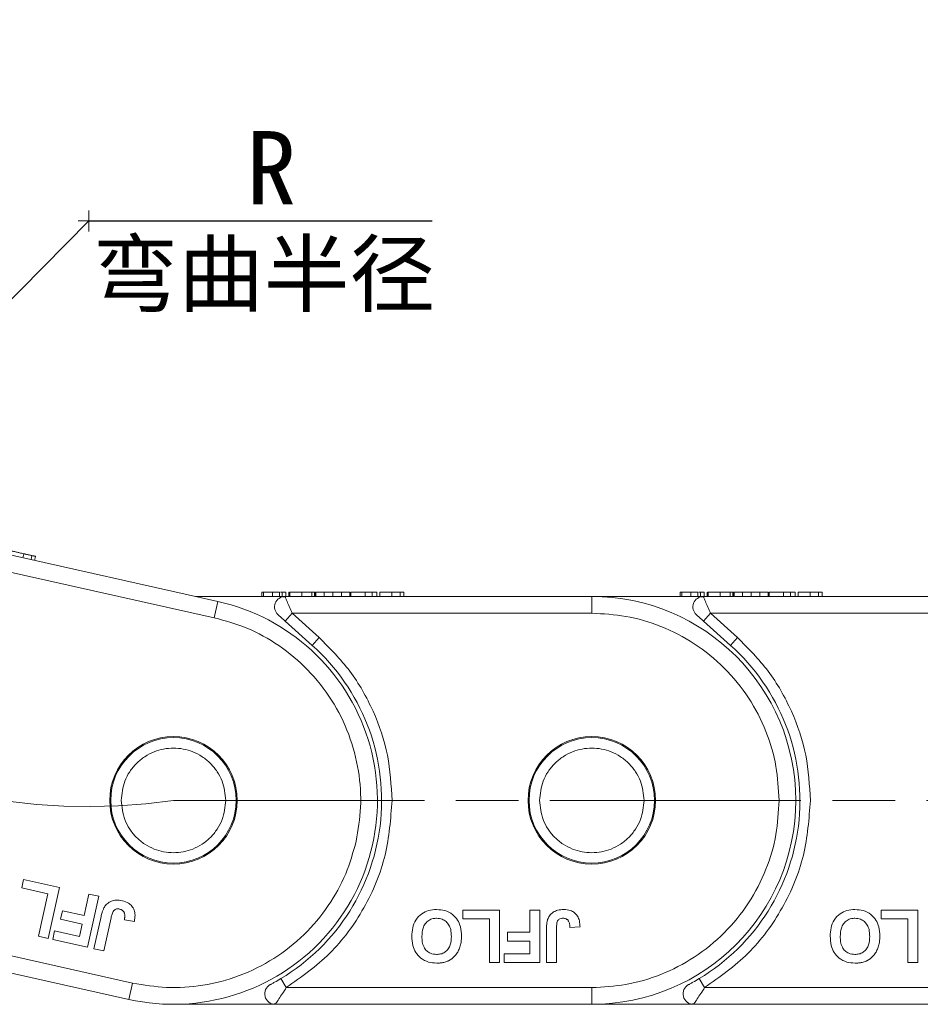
# Model space of a CAD drawing. Header units: millimetres. Extents: x 3378 to 3879, y -297 to 55.
# Tile 11 of 31: x 3585 to 3628, y -145 to -98. Entities that reach past the tile are written whole.
import ezdxf

# ---------------------------------------------------------------- set-up
doc = ezdxf.new("R2010")
doc.units = ezdxf.units.MM
doc.linetypes.add('ACAD_ISO08W100', pattern=[36, 24, -3, 6, -3])
doc.linetypes.add('CENTER', pattern=[0.6, 0.375, -0.075, 0.075, -0.075])
doc.layers.add('中心线', color=1, linetype='CENTER', lineweight=25)
doc.styles.add('18', font='仿宋_GB2312.ttf', dxfattribs={"height": 20})
doc.styles.get("Standard").update_dxf_attribs({"font": '仿宋_GB2312.ttf', "width": 0.8})
doc.dimstyles.new('ISO-10', dxfattribs={"dimtxt": 4, "dimasz": 2.5, "dimexe": 2, "dimexo": 0.625, "dimgap": 1.5, "dimtad": 1, "dimtoh": 1, "dimdsep": 46, "dimtxsty": 'Standard', "dimcen": 2.5, "dimadec": 0, "dimazin": 0, "dimtfac": 1, "dimtmove": 0, "dimatfit": 3, "dimfxl": 0, "dimarcsym": 0})

msp = doc.modelspace()

# ---------------------------------------------------------------- linework, layer by layer
at = {"color": 7, "linetype": 'Continuous', "lineweight": 15}
for p, q in [((3594.224, -125.463), (3579.912, -122.264)), ((3580.065, -123.118), (3594.049, -126.244)), ((3584.938, -123.182), (3584.894, -123.378)), ((3585.331, -123.27), (3585.287, -123.465)), ((3585.501, -123.308), (3585.457, -123.503)), ((3597.432, -125.228), (3593.173, -125.228)), ((3596.319, -125.028), (3596.319, -125.228)), ((3596.396, -125.028), (3596.396, -125.228)), ((3596.832, -125.028), (3596.832, -125.228)), ((3597.165, -125.028), (3596.832, -125.028)), ((3597.165, -125.028), (3597.165, -125.228)), ((3597.298, -125.028), (3597.298, -125.228)), ((3612.097, -125.228), (3597.432, -125.228)), ((3597.473, -125.228), (3597.473, -125.028)), ((3597.608, -125.028), (3597.608, -125.228)), ((3597.623, -125.028), (3597.608, -125.028)), ((3597.659, -125.028), (3597.659, -125.228)), ((3598.238, -125.028), (3598.238, -125.228)), ((3598.713, -125.228), (3598.713, -125.028)), ((3598.838, -125.028), (3598.838, -125.228)), ((3598.864, -125.028), (3598.86, -125.028)), ((3598.864, -125.028), (3598.864, -125.228)), ((3598.909, -125.028), (3598.909, -125.228)), ((3599.301, -125.028), (3598.909, -125.028)), ((3599.301, -125.028), (3599.301, -125.228)), ((3599.717, -125.028), (3599.301, -125.028)), ((3599.717, -125.228), (3599.717, -125.028)), ((3600.133, -125.028), (3599.717, -125.028)), ((3600.133, -125.028), (3600.133, -125.228)), ((3600.524, -125.028), (3600.133, -125.028)), ((3600.524, -125.028), (3600.524, -125.228)), ((3600.569, -125.028), (3600.569, -125.228)), ((3601.262, -125.028), (3600.569, -125.028)), ((3601.262, -125.028), (3601.262, -125.228)), ((3601.595, -125.028), (3601.262, -125.028)), ((3601.595, -125.028), (3601.595, -125.228)), ((3601.826, -125.028), (3601.595, -125.028)), ((3601.826, -125.028), (3601.826, -125.228)), ((3601.96, -125.228), (3601.96, -125.028)), ((3602.537, -125.028), (3602.537, -125.228)), ((3602.939, -125.028), (3602.939, -125.228)), ((3603.114, -125.028), (3603.114, -125.228)), ((3612.097, -125.228), (3612.097, -126.028)), ((3617.432, -125.228), (3612.097, -125.228)), ((3616.319, -125.028), (3616.319, -125.228)), ((3616.396, -125.028), (3616.396, -125.228)), ((3617.165, -125.028), (3616.832, -125.028)), ((3616.832, -125.028), (3616.832, -125.228)), ((3617.165, -125.028), (3617.165, -125.228)), ((3617.298, -125.028), (3617.298, -125.228)), ((3632.097, -125.228), (3617.432, -125.228)), ((3617.473, -125.228), (3617.473, -125.028)), ((3617.608, -125.028), (3617.608, -125.228)), ((3617.623, -125.028), (3617.608, -125.028)), ((3617.659, -125.028), (3617.659, -125.228)), ((3618.238, -125.028), (3618.238, -125.228)), ((3618.713, -125.228), (3618.713, -125.028)), ((3618.838, -125.028), (3618.838, -125.228)), ((3618.864, -125.028), (3618.86, -125.028)), ((3618.864, -125.028), (3618.864, -125.228)), ((3618.909, -125.028), (3618.909, -125.228)), ((3619.301, -125.028), (3618.909, -125.028)), ((3619.301, -125.028), (3619.301, -125.228)), ((3619.717, -125.028), (3619.301, -125.028)), ((3619.717, -125.228), (3619.717, -125.028)), ((3620.133, -125.028), (3619.717, -125.028)), ((3620.133, -125.028), (3620.133, -125.228)), ((3620.524, -125.028), (3620.133, -125.028)), ((3620.524, -125.028), (3620.524, -125.228)), ((3620.569, -125.028), (3620.569, -125.228)), ((3621.262, -125.028), (3620.569, -125.028)), ((3621.262, -125.028), (3621.262, -125.228)), ((3621.595, -125.028), (3621.262, -125.028)), ((3621.595, -125.028), (3621.595, -125.228)), ((3621.826, -125.028), (3621.595, -125.028)), ((3621.826, -125.028), (3621.826, -125.228)), ((3621.96, -125.228), (3621.96, -125.028)), ((3622.537, -125.028), (3622.537, -125.228)), ((3622.939, -125.028), (3622.939, -125.228)), ((3623.114, -125.028), (3623.114, -125.228)), ((3594.224, -125.463), (3594.049, -126.244)), ((3597.439, -125.243), (3597.307, -125.244)), ((3617.439, -125.243), (3617.307, -125.244)), ((3597.433, -126.4), (3597.767, -126.028)), ((3597.767, -126.028), (3599.069, -127.194)), ((3597.767, -126.028), (3612.097, -126.028)), ((3617.433, -126.4), (3617.767, -126.028)), ((3617.767, -126.028), (3619.069, -127.194)), ((3617.767, -126.028), (3632.097, -126.028)), ((3597.433, -126.4), (3598.735, -127.566)), ((3617.433, -126.4), (3618.735, -127.566)), ((3599.069, -127.194), (3598.735, -127.566)), ((3619.069, -127.194), (3618.735, -127.566)), ((3584.84, -139.163), (3584.931, -138.756)), ((3584.931, -138.756), (3586.652, -139.14)), ((3586.092, -139.442), (3584.84, -139.163)), ((3586.652, -139.14), (3586.106, -141.58)), ((3585.637, -141.475), (3586.092, -139.442)), ((3587.826, -140.487), (3588.057, -139.455)), ((3588.526, -139.56), (3587.981, -141.999)), ((3588.057, -139.455), (3588.526, -139.56)), ((3586.703, -140.663), (3586.794, -140.256)), ((3586.794, -140.256), (3587.826, -140.487)), ((3605.928, -140.228), (3607.691, -140.228)), ((3605.928, -140.645), (3605.928, -140.228)), ((3607.691, -140.228), (3607.691, -142.728)), ((3609.131, -140.228), (3609.612, -140.228)), ((3609.131, -141.286), (3609.131, -140.228)), ((3609.612, -140.228), (3609.612, -142.728)), ((3625.928, -140.228), (3627.691, -140.228)), ((3625.928, -140.645), (3625.928, -140.228)), ((3627.691, -140.228), (3627.691, -142.728)), ((3590.144, -143.712), (3575.89, -140.526)), ((3587.735, -140.893), (3586.703, -140.663)), ((3588.292, -142.069), (3588.635, -140.531)), ((3589.114, -140.595), (3588.761, -142.174)), ((3589.75, -140.687), (3590.226, -140.761)), ((3607.21, -140.645), (3605.928, -140.645)), ((3607.21, -142.728), (3607.21, -140.645)), ((3627.21, -140.645), (3625.928, -140.645)), ((3627.21, -142.728), (3627.21, -140.645)), ((3575.196, -141.191), (3589.97, -144.493)), ((3586.323, -141.629), (3586.414, -141.222)), ((3586.414, -141.222), (3587.603, -141.488)), ((3587.603, -141.488), (3587.735, -140.893)), ((3609.93, -142.728), (3609.93, -141.152)), ((3610.411, -141.11), (3610.411, -142.728)), ((3611.052, -141.061), (3611.533, -141.029)), ((3586.106, -141.58), (3585.637, -141.475)), ((3587.981, -141.999), (3586.323, -141.629)), ((3608.073, -141.702), (3608.073, -141.286)), ((3608.073, -141.286), (3609.131, -141.286)), ((3609.131, -141.702), (3608.073, -141.702)), ((3609.131, -142.311), (3609.131, -141.702)), ((3588.761, -142.174), (3588.292, -142.069)), ((3607.913, -142.728), (3607.913, -142.311)), ((3607.913, -142.311), (3609.131, -142.311)), ((3607.691, -142.728), (3607.21, -142.728)), ((3609.612, -142.728), (3607.913, -142.728)), ((3610.411, -142.728), (3609.93, -142.728)), ((3627.691, -142.728), (3627.21, -142.728)), ((3597.491, -143.928), (3597.233, -143.5)), ((3617.491, -143.928), (3617.233, -143.5)), ((3589.97, -144.493), (3590.144, -143.712)), ((3612.097, -143.928), (3597.491, -143.928)), ((3612.097, -144.728), (3612.097, -143.928)), ((3632.097, -143.928), (3617.491, -143.928)), ((3592.097, -144.728), (3596.959, -144.728)), ((3596.959, -144.728), (3612.097, -144.728)), ((3612.097, -144.728), (3616.959, -144.728)), ((3616.959, -144.728), (3632.097, -144.728))]:
    msp.add_line(p, q, dxfattribs=at)
for centre, radius in [((3592.097, -134.978), 3.05), ((3592.097, -134.978), 3), ((3612.097, -134.978), 3.05), ((3612.097, -134.978), 3)]:
    msp.add_circle(centre, radius, dxfattribs=at)
for centre, radius, start, end in [((3597.432, -125.728), 0.5, 90, 228.15), ((3612.097, -134.978), 9.75, 270, 90), ((3617.432, -125.728), 0.5, 90, 228.15), ((3592.097, -134.978), 9.75, 257.4, 77.4), ((3592.097, -134.978), 9.95, 301.0787, 48.15), ((3612.097, -134.978), 9.95, 301.0787, 48.15), ((3596.959, -144.228), 0.5, 117.7279, 270), ((3616.959, -144.228), 0.5, 117.7279, 270)]:
    msp.add_arc(centre, radius, start, end, dxfattribs=at)
for points, knots in [([(3584.938, -123.182), (3584.871, -123.167), (3584.744, -123.139), (3584.593, -123.105), (3584.47, -123.078), (3584.386, -123.059), (3584.379, -123.057), (3584.375, -123.056)], [0, 0, 0, 0, 0.154712, 0.295547, 0.420761, 0.630514, 1, 1, 1, 1]), ([(3585.331, -123.27), (3585.311, -123.266), (3585.271, -123.257), (3585.197, -123.24), (3585.116, -123.222), (3585.045, -123.206), (3584.985, -123.193), (3584.954, -123.186), (3584.938, -123.182)], [0, 0, 0, 0, 0.206559, 0.420423, 0.603623, 0.793958, 0.896607, 1, 1, 1, 1]), ([(3585.501, -123.308), (3585.5, -123.308), (3585.498, -123.308), (3585.481, -123.304), (3585.455, -123.298), (3585.427, -123.292), (3585.389, -123.283), (3585.35, -123.274), (3585.331, -123.27)], [0, 0, 0, 0, 0.238371, 0.477819, 0.605218, 0.733311, 0.865299, 1, 1, 1, 1]), ([(3596.493, -125.028), (3596.468, -125.028), (3596.418, -125.028), (3596.375, -125.028), (3596.347, -125.028), (3596.33, -125.028), (3596.321, -125.028), (3596.32, -125.028), (3596.319, -125.028)], [0, 0, 0, 0, 0.171443, 0.347826, 0.508794, 0.670915, 0.83526, 1, 1, 1, 1]), ([(3596.832, -125.028), (3596.786, -125.028), (3596.702, -125.028), (3596.553, -125.028), (3596.449, -125.028), (3596.396, -125.028)], [0, 0, 0, 0, 0.367019, 0.679786, 1, 1, 1, 1]), ([(3597.298, -125.028), (3597.279, -125.028), (3597.253, -125.028), (3597.217, -125.028), (3597.207, -125.028)], [0, 0, 0, 0, 0.731068, 1, 1, 1, 1]), ([(3597.473, -125.028), (3597.472, -125.028), (3597.47, -125.028), (3597.452, -125.028), (3597.426, -125.028), (3597.397, -125.028), (3597.358, -125.028), (3597.318, -125.028), (3597.298, -125.028)], [0, 0, 0, 0, 0.239045, 0.479189, 0.606249, 0.73402, 0.865685, 1, 1, 1, 1]), ([(3597.432, -125.228), (3597.432, -125.228), (3597.432, -125.228), (3597.438, -125.243), (3597.439, -125.243)], [0, 0, 0, 0, 0.979106, 1, 1, 1, 1]), ([(3598.238, -125.028), (3598.17, -125.028), (3598.046, -125.028), (3597.887, -125.028), (3597.77, -125.028), (3597.689, -125.028), (3597.669, -125.028), (3597.659, -125.028)], [0, 0, 0, 0, 0.219903, 0.401483, 0.582484, 0.790929, 1, 1, 1, 1]), ([(3598.713, -125.028), (3598.693, -125.028), (3598.654, -125.028), (3598.583, -125.028), (3598.504, -125.028), (3598.422, -125.028), (3598.332, -125.028), (3598.269, -125.028), (3598.238, -125.028)], [0, 0, 0, 0, 0.177376, 0.35832, 0.511584, 0.66939, 0.832541, 1, 1, 1, 1]), ([(3598.838, -125.028), (3598.838, -125.028), (3598.837, -125.028), (3598.827, -125.028), (3598.814, -125.028), (3598.792, -125.028), (3598.761, -125.028), (3598.729, -125.028), (3598.713, -125.028)], [0, 0, 0, 0, 0.164091, 0.329194, 0.461325, 0.594454, 0.795732, 1, 1, 1, 1]), ([(3602.537, -125.028), (3602.469, -125.028), (3602.338, -125.028), (3602.184, -125.028), (3602.058, -125.028), (3601.972, -125.028), (3601.965, -125.028), (3601.96, -125.028)], [0, 0, 0, 0, 0.154712, 0.295547, 0.420761, 0.630514, 1, 1, 1, 1]), ([(3602.939, -125.028), (3602.92, -125.028), (3602.879, -125.028), (3602.803, -125.028), (3602.72, -125.028), (3602.647, -125.028), (3602.586, -125.028), (3602.553, -125.028), (3602.537, -125.028)], [0, 0, 0, 0, 0.2065585, 0.420423, 0.6036233, 0.7939578, 0.8966075, 1, 1, 1, 1]), ([(3603.114, -125.028), (3603.113, -125.028), (3603.111, -125.028), (3603.093, -125.028), (3603.067, -125.028), (3603.038, -125.028), (3602.999, -125.028), (3602.96, -125.028), (3602.939, -125.028)], [0, 0, 0, 0, 0.2383707, 0.4778187, 0.6052177, 0.7333115, 0.865299, 1, 1, 1, 1]), ([(3616.493, -125.028), (3616.468, -125.028), (3616.418, -125.028), (3616.375, -125.028), (3616.347, -125.028), (3616.33, -125.028), (3616.321, -125.028), (3616.32, -125.028), (3616.319, -125.028)], [0, 0, 0, 0, 0.1714431, 0.347826, 0.5087935, 0.6709152, 0.8352601, 1, 1, 1, 1]), ([(3616.832, -125.028), (3616.786, -125.028), (3616.702, -125.028), (3616.553, -125.028), (3616.449, -125.028), (3616.396, -125.028)], [0, 0, 0, 0, 0.367019, 0.679786, 1, 1, 1, 1]), ([(3617.298, -125.028), (3617.279, -125.028), (3617.253, -125.028), (3617.217, -125.028), (3617.207, -125.028)], [0, 0, 0, 0, 0.731068, 1, 1, 1, 1]), ([(3617.473, -125.028), (3617.472, -125.028), (3617.47, -125.028), (3617.452, -125.028), (3617.426, -125.028), (3617.397, -125.028), (3617.358, -125.028), (3617.318, -125.028), (3617.298, -125.028)], [0, 0, 0, 0, 0.239045, 0.479189, 0.606249, 0.73402, 0.865685, 1, 1, 1, 1]), ([(3617.432, -125.228), (3617.432, -125.228), (3617.432, -125.228), (3617.438, -125.243), (3617.439, -125.243)], [0, 0, 0, 0, 0.979106, 1, 1, 1, 1]), ([(3618.238, -125.028), (3618.17, -125.028), (3618.046, -125.028), (3617.887, -125.028), (3617.77, -125.028), (3617.689, -125.028), (3617.669, -125.028), (3617.659, -125.028)], [0, 0, 0, 0, 0.219903, 0.401483, 0.582484, 0.790929, 1, 1, 1, 1]), ([(3618.713, -125.028), (3618.693, -125.028), (3618.654, -125.028), (3618.583, -125.028), (3618.504, -125.028), (3618.422, -125.028), (3618.332, -125.028), (3618.269, -125.028), (3618.238, -125.028)], [0, 0, 0, 0, 0.177376, 0.35832, 0.511584, 0.66939, 0.832541, 1, 1, 1, 1]), ([(3618.838, -125.028), (3618.838, -125.028), (3618.837, -125.028), (3618.827, -125.028), (3618.814, -125.028), (3618.792, -125.028), (3618.761, -125.028), (3618.729, -125.028), (3618.713, -125.028)], [0, 0, 0, 0, 0.164091, 0.329194, 0.461325, 0.594454, 0.795732, 1, 1, 1, 1]), ([(3622.537, -125.028), (3622.469, -125.028), (3622.338, -125.028), (3622.184, -125.028), (3622.058, -125.028), (3621.972, -125.028), (3621.965, -125.028), (3621.96, -125.028)], [0, 0, 0, 0, 0.154712, 0.295547, 0.420761, 0.630514, 1, 1, 1, 1]), ([(3622.939, -125.028), (3622.92, -125.028), (3622.879, -125.028), (3622.803, -125.028), (3622.72, -125.028), (3622.647, -125.028), (3622.586, -125.028), (3622.553, -125.028), (3622.537, -125.028)], [0, 0, 0, 0, 0.2065585, 0.420423, 0.6036233, 0.7939578, 0.8966075, 1, 1, 1, 1]), ([(3623.114, -125.028), (3623.113, -125.028), (3623.111, -125.028), (3623.093, -125.028), (3623.067, -125.028), (3623.038, -125.028), (3622.999, -125.028), (3622.96, -125.028), (3622.939, -125.028)], [0, 0, 0, 0, 0.2383707, 0.4778187, 0.6052177, 0.7333115, 0.865299, 1, 1, 1, 1]), ([(3597.439, -125.243), (3597.444, -125.255), (3597.455, -125.281), (3597.486, -125.357), (3597.543, -125.494), (3597.639, -125.722), (3597.725, -125.928), (3597.767, -126.028)], [0, 0, 0, 0, 0.132525, 0.273162, 0.419796, 0.718424, 1, 1, 1, 1]), ([(3617.439, -125.243), (3617.444, -125.255), (3617.455, -125.281), (3617.486, -125.357), (3617.543, -125.494), (3617.639, -125.722), (3617.725, -125.928), (3617.767, -126.028)], [0, 0, 0, 0, 0.132525, 0.273162, 0.419796, 0.718424, 1, 1, 1, 1]), ([(3597.099, -126.1), (3597.1, -126.102), (3597.102, -126.104), (3597.122, -126.121), (3597.153, -126.149), (3597.213, -126.203), (3597.309, -126.289), (3597.392, -126.363), (3597.433, -126.4)], [0, 0, 0, 0, 0.09517, 0.195508, 0.310112, 0.437792, 0.718545, 1, 1, 1, 1]), ([(3621.047, -134.978), (3621.018, -134.432), (3620.958, -133.308), (3620.46, -131.64), (3619.634, -130.036), (3618.47, -128.605), (3617.039, -127.441), (3615.435, -126.615), (3613.767, -126.117), (3612.643, -126.057), (3612.097, -126.028)], [0, 0, 0, 0, 0.116516, 0.240011, 0.368641, 0.5, 0.631359, 0.759989, 0.883484, 1, 1, 1, 1]), ([(3617.099, -126.1), (3617.1, -126.102), (3617.102, -126.104), (3617.122, -126.121), (3617.153, -126.149), (3617.213, -126.203), (3617.309, -126.289), (3617.392, -126.363), (3617.433, -126.4)], [0, 0, 0, 0, 0.09517, 0.195508, 0.310112, 0.437792, 0.718545, 1, 1, 1, 1]), ([(3600.831, -136.93), (3600.922, -136.391), (3601.109, -135.281), (3600.987, -133.544), (3600.531, -131.799), (3599.707, -130.148), (3598.564, -128.7), (3597.179, -127.544), (3595.66, -126.695), (3594.575, -126.391), (3594.049, -126.244)], [0, 0, 0, 0, 0.116516, 0.240011, 0.368641, 0.5, 0.631359, 0.759989, 0.883484, 1, 1, 1, 1]), ([(3599.069, -127.194), (3599.579, -127.709), (3600.611, -128.751), (3601.7, -130.687), (3602.416, -132.79), (3602.503, -134.254), (3602.547, -134.978)], [0, 0, 0, 0, 0.247221, 0.5, 0.752779, 1, 1, 1, 1]), ([(3619.069, -127.194), (3619.579, -127.709), (3620.611, -128.751), (3621.7, -130.687), (3622.416, -132.79), (3622.503, -134.254), (3622.547, -134.978)], [0, 0, 0, 0, 0.247221, 0.5, 0.752779, 1, 1, 1, 1]), ([(3589.597, -134.978), (3589.63, -134.664), (3589.682, -134.178), (3589.993, -133.595), (3590.317, -133.198), (3590.714, -132.873), (3591.297, -132.572), (3592.097, -132.417), (3592.897, -132.572), (3593.479, -132.873), (3593.877, -133.198), (3594.2, -133.596), (3594.511, -134.178), (3594.563, -134.664), (3594.597, -134.978)], [0, 0, 0, 0, 0.119721, 0.184895, 0.25, 0.315174, 0.380279, 0.5, 0.619721, 0.684895, 0.75, 0.815174, 0.880279, 1, 1, 1, 1]), ([(3609.597, -134.978), (3609.63, -134.664), (3609.682, -134.178), (3609.993, -133.595), (3610.317, -133.198), (3610.714, -132.873), (3611.297, -132.572), (3612.097, -132.417), (3612.897, -132.572), (3613.479, -132.873), (3613.877, -133.198), (3614.2, -133.596), (3614.511, -134.178), (3614.563, -134.664), (3614.597, -134.978)], [0, 0, 0, 0, 0.119721, 0.184895, 0.25, 0.315174, 0.380279, 0.5, 0.619721, 0.684895, 0.75, 0.815174, 0.880279, 1, 1, 1, 1]), ([(3594.597, -134.978), (3594.563, -135.292), (3594.511, -135.778), (3594.2, -136.361), (3593.877, -136.758), (3593.479, -137.083), (3592.896, -137.384), (3592.097, -137.539), (3591.297, -137.384), (3590.714, -137.083), (3590.316, -136.758), (3589.993, -136.361), (3589.682, -135.778), (3589.63, -135.292), (3589.597, -134.978)], [0, 0, 0, 0, 0.119721, 0.184895, 0.25, 0.315174, 0.380279, 0.5, 0.619721, 0.684895, 0.75, 0.815174, 0.880279, 1, 1, 1, 1]), ([(3602.547, -134.978), (3602.482, -135.859), (3602.351, -137.651), (3601.287, -140.169), (3599.68, -142.381), (3598.212, -143.418), (3597.491, -143.928)], [0, 0, 0, 0, 0.245823, 0.5, 0.754177, 1, 1, 1, 1]), ([(3614.597, -134.978), (3614.563, -135.292), (3614.511, -135.778), (3614.2, -136.361), (3613.877, -136.758), (3613.479, -137.083), (3612.896, -137.384), (3612.097, -137.539), (3611.297, -137.384), (3610.714, -137.083), (3610.316, -136.758), (3609.993, -136.361), (3609.682, -135.778), (3609.63, -135.292), (3609.597, -134.978)], [0, 0, 0, 0, 0.119721, 0.184895, 0.25, 0.315174, 0.380279, 0.5, 0.619721, 0.684895, 0.75, 0.815174, 0.880279, 1, 1, 1, 1]), ([(3612.097, -143.928), (3612.643, -143.899), (3613.767, -143.839), (3615.435, -143.341), (3617.039, -142.516), (3618.47, -141.351), (3619.634, -139.92), (3620.46, -138.316), (3620.958, -136.648), (3621.018, -135.524), (3621.047, -134.978)], [0, 0, 0, 0, 0.116516, 0.240011, 0.368641, 0.5, 0.631359, 0.759989, 0.883484, 1, 1, 1, 1]), ([(3622.547, -134.978), (3622.482, -135.859), (3622.351, -137.651), (3621.287, -140.169), (3619.68, -142.381), (3618.212, -143.418), (3617.491, -143.928)], [0, 0, 0, 0, 0.245823, 0.5, 0.754177, 1, 1, 1, 1]), ([(3590.144, -143.712), (3590.683, -143.803), (3591.794, -143.99), (3593.53, -143.868), (3595.276, -143.412), (3596.926, -142.588), (3598.374, -141.446), (3599.53, -140.06), (3600.38, -138.541), (3600.684, -137.457), (3600.831, -136.93)], [0, 0, 0, 0, 0.116516, 0.2400113, 0.3686408, 0.5, 0.6313592, 0.7599887, 0.883484, 1, 1, 1, 1]), ([(3588.792, -140.079), (3588.832, -140.024), (3588.921, -139.903), (3589.121, -139.785), (3589.379, -139.732), (3589.555, -139.762), (3589.654, -139.779)], [0, 0, 0, 0, 0.206429, 0.456722, 0.693973, 1, 1, 1, 1]), ([(3589.654, -139.779), (3589.755, -139.808), (3589.926, -139.859), (3590.12, -140.024), (3590.235, -140.228), (3590.273, -140.485), (3590.242, -140.665), (3590.226, -140.761)], [0, 0, 0, 0, 0.24093, 0.409491, 0.578642, 0.775105, 1, 1, 1, 1]), ([(3588.635, -140.531), (3588.643, -140.498), (3588.658, -140.433), (3588.682, -140.347), (3588.706, -140.271), (3588.731, -140.205), (3588.758, -140.14), (3588.781, -140.099), (3588.792, -140.079)], [0, 0, 0, 0, 0.20827, 0.416707, 0.561481, 0.706573, 0.852825, 1, 1, 1, 1]), ([(3589.114, -140.595), (3589.129, -140.535), (3589.159, -140.414), (3589.215, -140.269), (3589.302, -140.192), (3589.388, -140.163), (3589.467, -140.165), (3589.518, -140.176), (3589.533, -140.179)], [0, 0, 0, 0, 0.272224, 0.546623, 0.659126, 0.771081, 0.934792, 1, 1, 1, 1]), ([(3589.533, -140.179), (3589.553, -140.184), (3589.593, -140.194), (3589.643, -140.221), (3589.683, -140.253), (3589.713, -140.286), (3589.737, -140.326), (3589.748, -140.355), (3589.754, -140.369)], [0, 0, 0, 0, 0.199415, 0.404779, 0.549305, 0.697938, 0.847272, 1, 1, 1, 1]), ([(3603.494, -141.475), (3603.501, -141.34), (3603.514, -141.071), (3603.668, -140.683), (3603.942, -140.393), (3604.297, -140.22), (3604.546, -140.204), (3604.677, -140.196)], [0, 0, 0, 0, 0.204609, 0.411109, 0.621842, 0.801311, 1, 1, 1, 1]), ([(3604.677, -140.196), (3604.811, -140.205), (3605.083, -140.222), (3605.438, -140.407), (3605.688, -140.687), (3605.843, -141.046), (3605.858, -141.314), (3605.866, -141.463)], [0, 0, 0, 0, 0.205416, 0.413489, 0.592452, 0.772931, 1, 1, 1, 1]), ([(3609.985, -140.677), (3610.012, -140.615), (3610.071, -140.477), (3610.241, -140.318), (3610.482, -140.211), (3610.66, -140.201), (3610.76, -140.196)], [0, 0, 0, 0, 0.206429, 0.456722, 0.693973, 1, 1, 1, 1]), ([(3610.76, -140.196), (3610.865, -140.203), (3611.043, -140.215), (3611.268, -140.334), (3611.425, -140.508), (3611.518, -140.751), (3611.528, -140.932), (3611.533, -141.029)], [0, 0, 0, 0, 0.24093, 0.409491, 0.578642, 0.775105, 1, 1, 1, 1]), ([(3623.494, -141.475), (3623.501, -141.34), (3623.514, -141.071), (3623.668, -140.683), (3623.942, -140.393), (3624.297, -140.22), (3624.546, -140.204), (3624.677, -140.196)], [0, 0, 0, 0, 0.204609, 0.411109, 0.621842, 0.801311, 1, 1, 1, 1]), ([(3624.677, -140.196), (3624.811, -140.205), (3625.083, -140.222), (3625.438, -140.407), (3625.688, -140.687), (3625.843, -141.046), (3625.858, -141.314), (3625.866, -141.463)], [0, 0, 0, 0, 0.205416, 0.413489, 0.592452, 0.772931, 1, 1, 1, 1]), ([(3589.754, -140.369), (3589.759, -140.391), (3589.77, -140.434), (3589.772, -140.494), (3589.768, -140.548), (3589.764, -140.594), (3589.758, -140.641), (3589.753, -140.672), (3589.75, -140.687)], [0, 0, 0, 0, 0.205288, 0.416473, 0.561717, 0.70725, 0.853541, 1, 1, 1, 1]), ([(3603.975, -141.487), (3603.982, -141.351), (3603.994, -141.137), (3604.123, -140.869), (3604.294, -140.709), (3604.49, -140.623), (3604.62, -140.616), (3604.678, -140.613)], [0, 0, 0, 0, 0.319264, 0.504624, 0.690858, 0.864593, 1, 1, 1, 1]), ([(3604.678, -140.613), (3604.768, -140.621), (3604.932, -140.637), (3605.135, -140.768), (3605.278, -140.941), (3605.371, -141.185), (3605.38, -141.371), (3605.385, -141.48)], [0, 0, 0, 0, 0.213943, 0.387352, 0.56015, 0.741367, 1, 1, 1, 1]), ([(3609.93, -141.152), (3609.93, -141.119), (3609.931, -141.052), (3609.935, -140.962), (3609.942, -140.883), (3609.953, -140.814), (3609.964, -140.744), (3609.978, -140.699), (3609.985, -140.677)], [0, 0, 0, 0, 0.20827, 0.416707, 0.561481, 0.706573, 0.852825, 1, 1, 1, 1]), ([(3610.411, -141.11), (3610.412, -141.048), (3610.415, -140.924), (3610.438, -140.77), (3610.507, -140.676), (3610.584, -140.629), (3610.662, -140.614), (3610.714, -140.613), (3610.729, -140.613)], [0, 0, 0, 0, 0.272224, 0.546623, 0.659126, 0.771081, 0.934792, 1, 1, 1, 1]), ([(3610.729, -140.613), (3610.75, -140.613), (3610.791, -140.615), (3610.845, -140.63), (3610.892, -140.652), (3610.929, -140.679), (3610.961, -140.712), (3610.978, -140.737), (3610.987, -140.75)], [0, 0, 0, 0, 0.199415, 0.404779, 0.549305, 0.697938, 0.847272, 1, 1, 1, 1]), ([(3610.987, -140.75), (3610.996, -140.77), (3611.016, -140.81), (3611.031, -140.869), (3611.039, -140.922), (3611.046, -140.968), (3611.049, -141.015), (3611.051, -141.046), (3611.052, -141.061)], [0, 0, 0, 0, 0.205288, 0.416473, 0.561717, 0.70725, 0.853541, 1, 1, 1, 1]), ([(3623.975, -141.487), (3623.982, -141.351), (3623.994, -141.137), (3624.123, -140.869), (3624.294, -140.709), (3624.49, -140.623), (3624.62, -140.616), (3624.678, -140.613)], [0, 0, 0, 0, 0.319264, 0.504624, 0.690858, 0.864593, 1, 1, 1, 1]), ([(3624.678, -140.613), (3624.768, -140.621), (3624.932, -140.637), (3625.135, -140.768), (3625.278, -140.941), (3625.371, -141.185), (3625.38, -141.371), (3625.385, -141.48)], [0, 0, 0, 0, 0.213943, 0.387352, 0.56015, 0.741367, 1, 1, 1, 1]), ([(3604.684, -142.76), (3604.549, -142.751), (3604.277, -142.733), (3603.921, -142.544), (3603.669, -142.259), (3603.517, -141.893), (3603.502, -141.624), (3603.494, -141.475)], [0, 0, 0, 0, 0.203933, 0.41017, 0.593215, 0.773531, 1, 1, 1, 1]), ([(3604.678, -142.343), (3604.575, -142.334), (3604.402, -142.318), (3604.197, -142.178), (3604.054, -141.989), (3603.985, -141.747), (3603.978, -141.57), (3603.975, -141.487)], [0, 0, 0, 0, 0.241919, 0.409044, 0.576174, 0.800887, 1, 1, 1, 1]), ([(3605.385, -141.48), (3605.378, -141.615), (3605.367, -141.827), (3605.24, -142.09), (3605.075, -142.245), (3604.877, -142.332), (3604.742, -142.34), (3604.678, -142.343)], [0, 0, 0, 0, 0.319417, 0.499226, 0.680002, 0.847806, 1, 1, 1, 1]), ([(3605.866, -141.463), (3605.866, -141.496), (3605.865, -141.563), (3605.858, -141.667), (3605.846, -141.773), (3605.825, -141.883), (3605.797, -141.993), (3605.768, -142.063), (3605.754, -142.099)], [0, 0, 0, 0, 0.15395, 0.308181, 0.478699, 0.649961, 0.824203, 1, 1, 1, 1]), ([(3624.684, -142.76), (3624.549, -142.751), (3624.277, -142.733), (3623.921, -142.544), (3623.669, -142.259), (3623.517, -141.893), (3623.502, -141.624), (3623.494, -141.475)], [0, 0, 0, 0, 0.203933, 0.41017, 0.593215, 0.773531, 1, 1, 1, 1]), ([(3624.678, -142.343), (3624.575, -142.334), (3624.402, -142.318), (3624.197, -142.178), (3624.054, -141.989), (3623.985, -141.747), (3623.978, -141.57), (3623.975, -141.487)], [0, 0, 0, 0, 0.241919, 0.409044, 0.576174, 0.800887, 1, 1, 1, 1]), ([(3625.385, -141.48), (3625.378, -141.615), (3625.367, -141.827), (3625.24, -142.09), (3625.075, -142.245), (3624.877, -142.332), (3624.742, -142.34), (3624.678, -142.343)], [0, 0, 0, 0, 0.319417, 0.499226, 0.680002, 0.847806, 1, 1, 1, 1]), ([(3625.866, -141.463), (3625.866, -141.496), (3625.865, -141.563), (3625.858, -141.667), (3625.846, -141.773), (3625.825, -141.883), (3625.797, -141.993), (3625.768, -142.063), (3625.754, -142.099)], [0, 0, 0, 0, 0.15395, 0.308181, 0.478699, 0.649961, 0.824203, 1, 1, 1, 1]), ([(3605.754, -142.099), (3605.724, -142.158), (3605.664, -142.278), (3605.505, -142.476), (3605.344, -142.601), (3605.223, -142.656), (3605.21, -142.662)], [0, 0, 0, 0, 0.2509, 0.502162, 0.946531, 1, 1, 1, 1]), ([(3625.754, -142.099), (3625.724, -142.158), (3625.664, -142.278), (3625.505, -142.476), (3625.344, -142.601), (3625.223, -142.656), (3625.21, -142.662)], [0, 0, 0, 0, 0.2509, 0.502162, 0.946531, 1, 1, 1, 1]), ([(3605.21, -142.662), (3605.179, -142.674), (3605.117, -142.699), (3605.025, -142.723), (3604.937, -142.741), (3604.854, -142.752), (3604.769, -142.759), (3604.712, -142.76), (3604.684, -142.76)], [0, 0, 0, 0, 0.185429, 0.37219, 0.527708, 0.683877, 0.841678, 1, 1, 1, 1]), ([(3625.21, -142.662), (3625.179, -142.674), (3625.117, -142.699), (3625.025, -142.723), (3624.937, -142.741), (3624.854, -142.752), (3624.769, -142.759), (3624.712, -142.76), (3624.684, -142.76)], [0, 0, 0, 0, 0.185429, 0.37219, 0.527708, 0.683877, 0.841678, 1, 1, 1, 1]), ([(3597.233, -143.5), (3597.131, -143.56), (3596.979, -143.65), (3596.814, -143.739), (3596.75, -143.773), (3596.729, -143.784), (3596.727, -143.785), (3596.726, -143.785)], [0, 0, 0, 0, 0.49837, 0.74785, 0.883326, 0.942509, 1, 1, 1, 1]), ([(3617.233, -143.5), (3617.131, -143.56), (3616.979, -143.65), (3616.814, -143.739), (3616.75, -143.773), (3616.729, -143.784), (3616.727, -143.785), (3616.726, -143.785)], [0, 0, 0, 0, 0.49837, 0.74785, 0.883326, 0.942509, 1, 1, 1, 1]), ([(3597.491, -143.928), (3597.43, -144.025), (3597.307, -144.219), (3597.16, -144.438), (3597.064, -144.579), (3597.006, -144.662), (3596.967, -144.717), (3596.961, -144.725), (3596.959, -144.728)], [0, 0, 0, 0, 0.2479947, 0.4981508, 0.6300332, 0.7488149, 0.8771295, 1, 1, 1, 1]), ([(3617.491, -143.928), (3617.43, -144.025), (3617.307, -144.219), (3617.16, -144.438), (3617.064, -144.579), (3617.006, -144.662), (3616.967, -144.717), (3616.961, -144.725), (3616.959, -144.728)], [0, 0, 0, 0, 0.247995, 0.498151, 0.630033, 0.748815, 0.87713, 1, 1, 1, 1]), ([(3596.827, -144.71), (3596.851, -144.713), (3596.893, -144.719), (3596.956, -144.701), (3596.983, -144.694)], [0, 0, 0, 0, 0.561032, 1, 1, 1, 1]), ([(3616.827, -144.71), (3616.851, -144.713), (3616.893, -144.719), (3616.956, -144.701), (3616.983, -144.694)], [0, 0, 0, 0, 0.561032, 1, 1, 1, 1])]:
    msp.add_open_spline(points, degree=3, knots=knots, dxfattribs=at)
at = {"layer": '中心线', "color": 5, "linetype": 'ACAD_ISO08W100', "lineweight": 13}
msp.add_line((3588.043, -107.773), (3588.043, -106.773), dxfattribs=at)
at = {"layer": '中心线', "color": 5, "linetype": 'ByBlock', "lineweight": 13, "ltscale": 0.5}
msp.add_line((3587.543, -107.273), (3588.543, -107.273), dxfattribs=at)
at = {"layer": '中心线', "linetype": 'ACAD_ISO08W100', "lineweight": 13, "ltscale": 0.5}
msp.add_line((3592.097, -134.978), (3808.61, -134.978), dxfattribs=at)
msp.add_arc((3588.043, -107.273), 28, 110.925, 278.325, dxfattribs=at)

# ---------------------------------------------------------------- texts
at = {"layer": '中心线', "color": 5, "linetype": 'ByBlock', "lineweight": 13, "ltscale": 0.5, "width": 26.15066, "attachment_point": 1, "style": '18'}
for s, insert, char_height in [('R', (3595.583, -102.974), 3.5), ('弯曲半径', (3588.236, -108.303), 3)]:
    msp.add_mtext(s, dxfattribs=dict(at, insert=insert, char_height=char_height))

# ---------------------------------------------------------------- leaders
at = {"color": 5, "lineweight": 9}
msp.add_leader([(3568.369, -127.196), (3588.043, -107.273), (3604.463, -107.273)], dimstyle='ISO-10', override={"dimgap": 1.5, "dimtad": 0}, dxfattribs=at)

doc.saveas('drawing.dxf')
